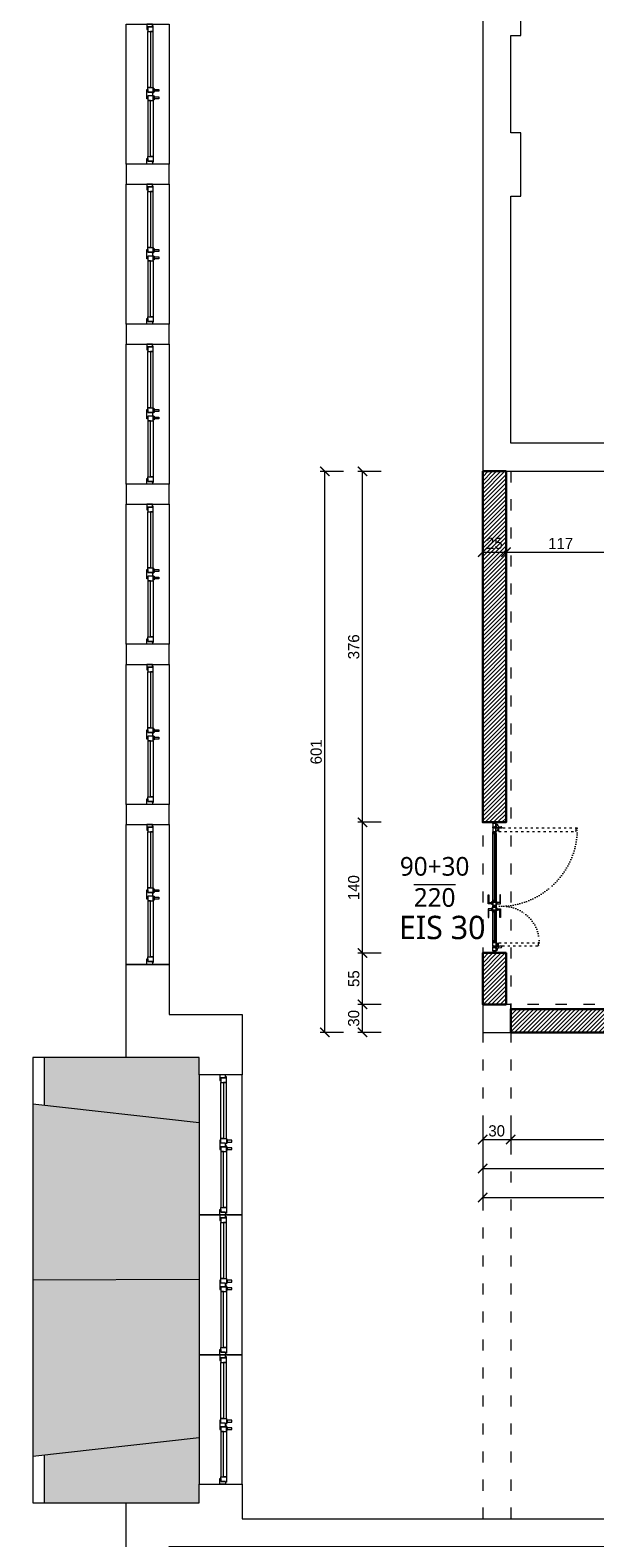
# Model space of a CAD drawing. Header units: millimetres. Extents: x 80301 to 146489, y -78581 to -28273.
# Tile 22 of 135: x 94690 to 95295, y -65483 to -63867. Entities that reach past the tile are written whole.
import ezdxf

# ---------------------------------------------------------------- set-up
doc = ezdxf.new("R2010")
doc.units = ezdxf.units.MM
doc.linetypes.add('ACAD_ISO03W100', pattern=[30, 12, -18])
doc.linetypes.add('ACAD_ISO07W100', pattern=[3, 0, -3])
doc.layers.get('0').update_dxf_attribs({"lineweight": 0})
doc.layers.add('A-przekrycieram.ART', color=7, linetype='Continuous', lineweight=0, true_color=0xffffff)
doc.layers.add('wypełnienie 2', color=7, linetype='Continuous', lineweight=0, true_color=0x363636)
for name, color, linetype, lineweight in [('A-stolarka.ART', 250, 'Continuous', 5), ('stolarka_arch', 250, 'Continuous', 5), ('wymiar..KF', 12, 'Continuous', 5), ('wyp dach..KF', 250, 'Continuous', 0), ('ściana pro..KF', 222, 'Continuous', 30), ('ściany ist..KF', 61, 'Continuous', 5)]:
    doc.layers.add(name, color=color, linetype=linetype, lineweight=lineweight)
doc.styles.add('ARCH', font='segoeuil.ttf')
doc.styles.add('kamil', font='GOTHIC.TTF')
doc.dimstyles.new('100..KF', dxfattribs={"dimtxt": 12, "dimasz": 10, "dimexe": 5, "dimexo": 5, "dimgap": 3, "dimtad": 1, "dimdec": 1, "dimrnd": 0.5, "dimtxsty": 'kamil', "dimblk": 'ARCHTICK', "dimcen": 0, "dimclrd": 256, "dimclre": 256, "dimclrt": 256, "dimadec": 0, "dimazin": 0, "dimtfac": 1, "dimtdec": 1, "dimtofl": 0, "dimtmove": 0, "dimatfit": 3, "dimfxl": 10, "dimfxlon": 1, "dimlwd": 0, "dimlwe": 0, "dimarcsym": 0})

# ---------------------------------------------------------------- blocks, each defined once
blk = doc.blocks.new('*U975')
at = {"layer": 'stolarka_arch', "lineweight": 0}
blk.add_lwpolyline([(0, 0), (150, 0), (150, -46), (0, -46)], close=True, dxfattribs=at)
at = {"layer": 'stolarka_arch'}
for points in [[(0, -22), (6, -22), (6, -23), (3, -23), (3, -28), (0, -28)], [(3, -23), (8, -23), (8, -29), (2, -29), (2, -28), (3, -28)], [(8, -26), (68, -26), (68, -23), (8, -23)], [(8, -26), (68, -26), (68, -29), (8, -29)], [(73, -23), (68, -23), (68, -29), (74, -29), (74, -28), (73, -28)], [(73, -30), (69, -30), (69, -29), (73, -29)], [(70, -22), (80, -22), (80, -23), (77, -23), (77, -28), (73, -28), (73, -23), (70, -23)], [(72, -35), (70, -35), (70, -30), (72, -30)], [(77, -23), (82, -23), (82, -29), (76, -29), (76, -28), (77, -28)], [(81, -30), (77, -30), (77, -29), (81, -29)], [(80, -35), (78, -35), (78, -30), (80, -30)], [(142, -26), (82, -26), (82, -23), (142, -23)], [(142, -26), (82, -26), (82, -29), (142, -29)], [(147, -23), (142, -23), (142, -29), (148, -29), (148, -28), (147, -28)], [(150, -22), (144, -22), (144, -23), (147, -23), (147, -28), (150, -28)]]:
    blk.add_lwpolyline(points, close=True, dxfattribs=at)
blk = doc.blocks.new('*U1055')
at = {"layer": 'stolarka_arch', "lineweight": 0}
blk.add_lwpolyline([(0, 0), (150, 0), (150, -46), (0, -46)], close=True, dxfattribs=at)
at = {"layer": 'stolarka_arch'}
for points in [[(0, -22), (6, -22), (6, -23), (3, -23), (3, -28), (0, -28)], [(3, -23), (8, -23), (8, -29), (2, -29), (2, -28), (3, -28)], [(8, -26), (68, -26), (68, -23), (8, -23)], [(8, -26), (68, -26), (68, -29), (8, -29)], [(73, -23), (68, -23), (68, -29), (74, -29), (74, -28), (73, -28)], [(73, -30), (69, -30), (69, -29), (73, -29)], [(70, -22), (80, -22), (80, -23), (77, -23), (77, -28), (73, -28), (73, -23), (70, -23)], [(72, -35), (70, -35), (70, -30), (72, -30)], [(77, -23), (82, -23), (82, -29), (76, -29), (76, -28), (77, -28)], [(81, -30), (77, -30), (77, -29), (81, -29)], [(80, -35), (78, -35), (78, -30), (80, -30)], [(142, -26), (82, -26), (82, -23), (142, -23)], [(142, -26), (82, -26), (82, -29), (142, -29)], [(147, -23), (142, -23), (142, -29), (148, -29), (148, -28), (147, -28)], [(150, -22), (144, -22), (144, -23), (147, -23), (147, -28), (150, -28)]]:
    blk.add_lwpolyline(points, close=True, dxfattribs=at)
blk = doc.blocks.new('*U1056')
at = {"layer": 'stolarka_arch', "lineweight": 0}
blk.add_lwpolyline([(0, 0), (150, 0), (150, -46), (0, -46)], close=True, dxfattribs=at)
at = {"layer": 'stolarka_arch'}
for points in [[(0, -22), (6, -22), (6, -23), (3, -23), (3, -28), (0, -28)], [(3, -23), (8, -23), (8, -29), (2, -29), (2, -28), (3, -28)], [(8, -26), (68, -26), (68, -23), (8, -23)], [(8, -26), (68, -26), (68, -29), (8, -29)], [(73, -23), (68, -23), (68, -29), (74, -29), (74, -28), (73, -28)], [(73, -30), (69, -30), (69, -29), (73, -29)], [(70, -22), (80, -22), (80, -23), (77, -23), (77, -28), (73, -28), (73, -23), (70, -23)], [(72, -35), (70, -35), (70, -30), (72, -30)], [(77, -23), (82, -23), (82, -29), (76, -29), (76, -28), (77, -28)], [(81, -30), (77, -30), (77, -29), (81, -29)], [(80, -35), (78, -35), (78, -30), (80, -30)], [(142, -26), (82, -26), (82, -23), (142, -23)], [(142, -26), (82, -26), (82, -29), (142, -29)], [(147, -23), (142, -23), (142, -29), (148, -29), (148, -28), (147, -28)], [(150, -22), (144, -22), (144, -23), (147, -23), (147, -28), (150, -28)]]:
    blk.add_lwpolyline(points, close=True, dxfattribs=at)
blk = doc.blocks.new('*U1057')
at = {"layer": 'stolarka_arch', "lineweight": 0}
blk.add_lwpolyline([(0, 0), (138.4, 0), (138.4, -46), (0, -46)], close=True, dxfattribs=at)
at = {"layer": 'stolarka_arch'}
for points in [[(0, -22), (6, -22), (6, -23), (3, -23), (3, -28), (0, -28)], [(3, -23), (8, -23), (8, -29), (2, -29), (2, -28), (3, -28)], [(8, -26), (68, -26), (68, -23), (8, -23)], [(8, -26), (68, -26), (68, -29), (8, -29)], [(73, -23), (68, -23), (68, -29), (74, -29), (74, -28), (73, -28)], [(73, -30), (69, -30), (69, -29), (73, -29)], [(70, -22), (80, -22), (80, -23), (77, -23), (77, -28), (73, -28), (73, -23), (70, -23)], [(72, -35), (70, -35), (70, -30), (72, -30)], [(77, -23), (82, -23), (82, -29), (76, -29), (76, -28), (77, -28)], [(81, -30), (77, -30), (77, -29), (81, -29)], [(80, -35), (78, -35), (78, -30), (80, -30)], [(130.4, -26), (82, -26), (82, -23), (130.4, -23)], [(130.4, -26), (82, -26), (82, -29), (130.4, -29)], [(135.4, -23), (130.4, -23), (130.4, -29), (136.4, -29), (136.4, -28), (135.4, -28)], [(138.4, -22), (132.4, -22), (132.4, -23), (135.4, -23), (135.4, -28), (138.4, -28)]]:
    blk.add_lwpolyline(points, close=True, dxfattribs=at)
blk = doc.blocks.new('*U1226')
at = {"layer": 'A-stolarka.ART'}
for p, q in [((0, -4.5), (0, 0)), ((175, -4.5), (175, 0)), ((106.1, -1.6), (14.1, -1.6)), ((160.9, -1.6), (119.9, -1.6))]:
    blk.add_line(p, q, dxfattribs=at)
at = {"layer": 'A-stolarka.ART', "lineweight": 0}
for p, q in [((105.1, -4.5), (15.1, -4.5)), ((15.3, 0), (104.8, 0)), ((159.9, -4.5), (120.9, -4.5)), ((121.2, 0), (159.7, 0))]:
    blk.add_line(p, q, dxfattribs=at)
at = {"layer": 'A-stolarka.ART', "color": 250, "linetype": 'ACAD_ISO03W100', "lineweight": 0, "ltscale": 0.25, "true_color": 0x323232}
for points in [[(12.5, 107.8), (11.7, 107.8), (11.7, 108.7), (11.5, 108.7), (11.5, 108.3), (8.2, 108.3), (8.2, 108.8), (8.5, 108.8), (8.5, 109), (8.2, 109), (8.2, 109.6), (8.5, 109.6), (8.5, 109.8), (8, 109.8), (8, 1.9), (8.5, 1.9), (8.5, 2.1), (8.2, 2.1), (8.2, 2.8), (8.5, 2.8), (8.5, 3), (8.2, 3), (8.2, 3.5), (11.5, 3.5), (11.5, 3.1), (11.7, 3.1), (11.7, 4), (12.5, 4)], [(167, 56.3), (167, 1.9), (166.5, 1.9), (166.5, 2.1), (166.8, 2.1), (166.8, 2.8), (166.5, 2.8), (166.5, 3), (166.8, 3), (166.8, 3.5), (163.5, 3.5), (163.5, 3.1), (163.3, 3.1), (163.3, 4), (162.5, 4), (162.5, 58.4), (163, 58.4), (163, 58.2), (162.7, 58.2), (162.7, 57.6), (163, 57.6), (163, 57.4), (162.7, 57.4), (162.7, 56.8), (166, 56.8), (166, 57.2), (166.2, 57.2), (166.2, 56.3)]]:
    blk.add_lwpolyline(points, close=True, dxfattribs=at)
at = {"layer": 'A-stolarka.ART'}
for points in [[(6.5, -0.8), (5.6, -0.8), (5.6, 0), (1, 0), (1, -0.2), (1.5, -0.2), (1.5, -2), (1, -2), (1, -2.6), (1.5, -2.6), (1.5, -4.3), (1, -4.3), (1, -4.5), (7.6, -4.5), (7.6, -4), (7.4, -4), (7.4, -4.3), (6.8, -4.3), (6.8, -4), (6.6, -4), (6.6, -4.3), (6.1, -4.3), (6.1, -1), (6.5, -1)], [(15.3, 0), (6, 0), (6, -0.5), (6.2, -0.5), (6.2, -0.2), (6.8, -0.2), (6.8, -0.5), (7.1, -0.5), (7.1, -0.2), (7.6, -0.2), (7.6, -3.5), (7.2, -3.5), (7.2, -3.7), (8.1, -3.7), (8.1, -4.5), (13.2, -4.5), (13.2, -4.3), (12.8, -4.3), (12.8, -2.6), (13.2, -2.6), (13.2, -2), (12.8, -2), (12.8, -0.2), (14.3, -0.2), (14.3, -0.5), (14.5, -0.5), (14.5, -0.2), (15.1, -0.2), (15.1, -0.5), (15.3, -0.5)], [(104.8, 0), (114.1, 0), (114.1, -0.5), (113.9, -0.5), (113.9, -0.2), (113.3, -0.2), (113.3, -0.5), (113.1, -0.5), (113.1, -0.2), (112.5, -0.2), (112.5, -3.5), (112.9, -3.5), (112.9, -3.7), (112, -3.7), (112, -4.5), (106.9, -4.5), (106.9, -4.3), (107.4, -4.3), (107.4, -2.6), (106.9, -2.6), (106.9, -2), (107.4, -2), (107.4, -0.2), (105.8, -0.2), (105.8, -0.5), (105.6, -0.5), (105.6, -0.2), (105, -0.2), (105, -0.5), (104.8, -0.5)], [(121.2, 0), (121.2, -0.5), (121, -0.5), (121, -0.2), (120.4, -0.2), (120.4, -0.5), (120.2, -0.5), (120.2, -0.2), (118.6, -0.2), (118.6, -2), (119.1, -2), (119.1, -2.6), (118.6, -2.6), (118.6, -4.3), (119.1, -4.3), (119.1, -4.5), (112.5, -4.5), (112.5, -4), (112.7, -4), (112.7, -4.3), (113.3, -4.3), (113.3, -4), (113.5, -4), (113.5, -4.3), (114.1, -4.3), (114.1, -1), (113.7, -1), (113.7, -0.8), (114.6, -0.8), (114.6, 0)], [(159.7, 0), (168.9, 0), (168.9, -0.5), (168.8, -0.5), (168.8, -0.2), (168.1, -0.2), (168.1, -0.5), (167.9, -0.5), (167.9, -0.2), (167.4, -0.2), (167.4, -3.5), (167.8, -3.5), (167.8, -3.7), (166.9, -3.7), (166.9, -4.5), (161.8, -4.5), (161.8, -4.3), (162.2, -4.3), (162.2, -2.6), (161.8, -2.6), (161.8, -2), (162.2, -2), (162.2, -0.2), (160.7, -0.2), (160.7, -0.5), (160.5, -0.5), (160.5, -0.2), (159.9, -0.2), (159.9, -0.5), (159.7, -0.5)], [(168.5, -0.8), (169.4, -0.8), (169.4, 0), (174, 0), (174, -0.2), (173.5, -0.2), (173.5, -2), (174, -2), (174, -2.6), (173.5, -2.6), (173.5, -4.3), (174, -4.3), (174, -4.5), (167.4, -4.5), (167.4, -4), (167.6, -4), (167.6, -4.3), (168.1, -4.3), (168.1, -4), (168.4, -4), (168.4, -4.3), (168.9, -4.3), (168.9, -1), (168.5, -1)], [(5.9, -1), (5.4, -1), (5.4, -0.2), (1.7, -0.2), (1.7, -2.2), (1.2, -2.2), (1.2, -2.4), (1.7, -2.4), (1.7, -4.3), (5.9, -4.3)], [(12.6, -0.2), (7.8, -0.2), (7.8, -3.5), (8.3, -3.5), (8.3, -4.3), (12.6, -4.3), (12.6, -2.4), (13.1, -2.4), (13.1, -2.2), (12.6, -2.2)], [(13, -4.3), (13.2, -4.3), (13.2, -4.5), (15.1, -4.5), (15.1, -2.6), (13, -2.6), (13, -2.8), (14.9, -2.8), (14.9, -4.3), (13.4, -4.3), (13.4, -4.1), (13, -4.1)], [(106.1, -0.8), (14.1, -0.8), (14.1, -2.3), (106.1, -2.3)], [(107.1, -4.3), (106.9, -4.3), (106.9, -4.5), (105.1, -4.5), (105.1, -2.6), (107.1, -2.6), (107.1, -2.8), (105.3, -2.8), (105.3, -4.3), (106.7, -4.3), (106.7, -4.1), (107.1, -4.1)], [(107.6, -0.2), (112.3, -0.2), (112.3, -3.5), (111.8, -3.5), (111.8, -4.3), (107.6, -4.3), (107.6, -2.4), (107.1, -2.4), (107.1, -2.2), (107.6, -2.2)], [(114.3, -1), (114.8, -1), (114.8, -0.2), (118.4, -0.2), (118.4, -2.2), (118.9, -2.2), (118.9, -2.4), (118.4, -2.4), (118.4, -4.3), (114.3, -4.3)], [(118.9, -4.3), (119.1, -4.3), (119.1, -4.5), (120.9, -4.5), (120.9, -2.6), (118.9, -2.6), (118.9, -2.8), (120.8, -2.8), (120.8, -4.3), (119.3, -4.3), (119.3, -4.1), (118.9, -4.1)], [(160.9, -0.8), (119.9, -0.8), (119.9, -2.3), (160.9, -2.3)], [(162, -4.3), (161.8, -4.3), (161.8, -4.5), (159.9, -4.5), (159.9, -2.6), (162, -2.6), (162, -2.8), (160.1, -2.8), (160.1, -4.3), (161.6, -4.3), (161.6, -4.1), (162, -4.1)], [(162.4, -0.2), (167.2, -0.2), (167.2, -3.5), (166.7, -3.5), (166.7, -4.3), (162.4, -4.3), (162.4, -2.4), (161.9, -2.4), (161.9, -2.2), (162.4, -2.2)], [(169.1, -1), (169.6, -1), (169.6, -0.2), (173.3, -0.2), (173.3, -2.2), (173.8, -2.2), (173.8, -2.4), (173.3, -2.4), (173.3, -4.3), (169.1, -4.3)]]:
    blk.add_lwpolyline(points, close=True, dxfattribs=at)
at = {"layer": 'A-stolarka.ART', "lineweight": 0}
for points in [[(5.9, 0.5), (5.1, 0.5, 0.43839), (4.8, 0.3), (4.8, 0), (2.3, 0), (2.3, 0.9, -0.320305), (3, 1.9), (4.6, 2.5)], [(7.5, 2.5), (11.2, 1.8, -0.364335), (12, 0.8), (12, 0), (8.5, 0), (8.5, 0.4, 0.43839), (8.3, 0.6), (6.2, 0.5)], [(167.5, 2.5), (163.8, 1.8, 0.364335), (163, 0.8), (163, 0), (166.5, 0), (166.5, 0.4, -0.43839), (166.7, 0.6), (168.8, 0.5)], [(169.1, 0.5), (169.9, 0.5, -0.43839), (170.2, 0.3), (170.2, 0), (172.7, 0), (172.7, 0.9, 0.320305), (172, 1.9), (170.4, 2.5)]]:
    blk.add_lwpolyline(points, format="xyb", dxfattribs=at)
at = {"layer": 'A-stolarka.ART', "color": 250, "linetype": 'ACAD_ISO03W100', "lineweight": 0, "ltscale": 0.25, "true_color": 0x323232}
for points in [[(5.5, 3.4), (6.2, 7.1, -0.364335), (7.2, 7.9), (8, 7.9), (8, 4.4), (7.6, 4.4, 0.43839), (7.4, 4.2), (7.5, 2.1)], [(169.5, 3.4), (168.8, 7.1, 0.364335), (167.8, 7.9), (167, 7.9), (167, 4.4), (167.4, 4.4, -0.43839), (167.6, 4.2), (167.5, 2.1)]]:
    blk.add_lwpolyline(points, format="xyb", dxfattribs=at)
at = {"layer": 'A-stolarka.ART', "lineweight": 0}
for points in [[(110, 1), (110, 6), (98, 6), (98, 5), (108, 5), (108, 1)], [(111, 1), (107, 1), (107, 0), (111, 0)], [(115.6, 1), (119.6, 1), (119.6, 0), (115.6, 0)], [(116.6, 1), (116.6, 6), (128.6, 6), (128.6, 5), (118.6, 5), (118.6, 1)], [(110, -5.5), (110, -10.5), (98, -10.5), (98, -9.5), (108, -9.5), (108, -5.5)], [(111, -5.5), (107, -5.5), (107, -4.5), (111, -4.5)], [(115.6, -5.5), (119.6, -5.5), (119.6, -4.5), (115.6, -4.5)], [(116.6, -5.5), (116.6, -10.5), (128.6, -10.5), (128.6, -9.5), (118.6, -9.5), (118.6, -5.5)]]:
    blk.add_lwpolyline(points, close=True, dxfattribs=at)
for centre in [(6, 1.9), (168.9, 1.9)]:
    blk.add_circle(centre, 1.5, dxfattribs=at)
at = {"layer": 'A-stolarka.ART', "color": 250, "linetype": 'ACAD_ISO07W100', "lineweight": 0, "true_color": 0x323232}
for centre, radius, start, end in [((8, 4.5), 105.3, 0, 90), ((162.5, 9.2), 49.2, 90, 180)]:
    blk.add_arc(centre, radius, start, end, dxfattribs=at)
blk = doc.blocks.new('*U1234')
at = {"layer": 'A-przekrycieram.ART'}
h = blk.add_hatch(color=256, dxfattribs=at)
h.dxf.hatch_style = 1
h.paths.add_polyline_path([(0, 4200), (8500, 4200), (8500, 0), (0, 0)])
h.paths.add_polyline_path([(200, 4100), (8400, 4100), (8400, 100), (200, 100)], flags=16)
blk = doc.blocks.new('_ArchTick')
at = {"color": 0, "linetype": 'ByBlock', "const_width": 0.15}
blk.add_lwpolyline([(-0.5, -0.5), (0.5, 0.5)], dxfattribs=at)
blk = doc.blocks.new('*D1482')
at = {"layer": 'Defpoints', "color": 0, "linetype": 'ByBlock', "transparency": 16777216}
for p in [(95174.9, -64903.7), (95204.9, -64903.7), (95204.9, -65055.9)]:
    blk.add_point(p, dxfattribs=at)
at = {"layer": 'wymiar..KF', "linetype": 'Continuous', "lineweight": 0, "transparency": 16777216}
for p, q in [((95174.9, -65035.9), (95174.9, -65060.9)), ((95204.9, -65035.9), (95204.9, -65060.9)), ((95174.9, -65055.9), (95204.9, -65055.9))]:
    blk.add_line(p, q, dxfattribs=at)
at = {"layer": 'wymiar..KF', "linetype": 'ByBlock', "lineweight": 0, "transparency": 16777216, "xscale": 10, "yscale": 10, "zscale": 10, "rotation": 180}
blk.add_blockref('_ArchTick', (95174.9, -65055.9), dxfattribs=at)
at = {"layer": 'wymiar..KF', "linetype": 'ByBlock', "lineweight": 0, "transparency": 16777216, "xscale": 10, "yscale": 10, "zscale": 10}
blk.add_blockref('_ArchTick', (95204.9, -65055.9), dxfattribs=at)
at = {"layer": 'wymiar..KF', "linetype": 'ByBlock', "transparency": 16777216, "insert": (95189.9, -65046.6), "char_height": 12, "attachment_point": 5, "style": 'kamil'}
blk.add_mtext('30', dxfattribs=at)
blk = doc.blocks.new('*D1483')
at = {"layer": 'Defpoints', "color": 0, "linetype": 'ByBlock', "transparency": 16777216}
for p in [(95204.9, -64903.7), (95605, -64903.7), (95605, -65055.9)]:
    blk.add_point(p, dxfattribs=at)
at = {"layer": 'wymiar..KF', "linetype": 'Continuous', "lineweight": 0, "transparency": 16777216}
for p, q in [((95204.9, -65035.9), (95204.9, -65060.9)), ((95605, -65035.9), (95605, -65060.9)), ((95204.9, -65055.9), (95605, -65055.9))]:
    blk.add_line(p, q, dxfattribs=at)
at = {"layer": 'wymiar..KF', "linetype": 'ByBlock', "lineweight": 0, "transparency": 16777216, "xscale": 10, "yscale": 10, "zscale": 10, "rotation": 180}
blk.add_blockref('_ArchTick', (95204.9, -65055.9), dxfattribs=at)
at = {"layer": 'wymiar..KF', "linetype": 'ByBlock', "lineweight": 0, "transparency": 16777216, "xscale": 10, "yscale": 10, "zscale": 10}
blk.add_blockref('_ArchTick', (95605, -65055.9), dxfattribs=at)
at = {"layer": 'wymiar..KF', "linetype": 'ByBlock', "transparency": 16777216, "insert": (95405, -65046.6), "char_height": 12, "attachment_point": 5, "style": 'kamil'}
blk.add_mtext('400', dxfattribs=at)
blk = doc.blocks.new('*D1490')
at = {"layer": 'Defpoints', "color": 0, "linetype": 'ByBlock', "transparency": 16777216}
for p in [(95046.1, -64911), (95189.9, -64911), (95189.9, -64941)]:
    blk.add_point(p, dxfattribs=at)
at = {"layer": 'wymiar..KF', "linetype": 'Continuous', "lineweight": 0, "transparency": 16777216}
for p, q in [((95066.1, -64911), (95041.1, -64911)), ((95046.1, -64941), (95046.1, -64911)), ((95066.1, -64941), (95041.1, -64941))]:
    blk.add_line(p, q, dxfattribs=at)
at = {"layer": 'wymiar..KF', "linetype": 'ByBlock', "lineweight": 0, "transparency": 16777216, "xscale": 10, "yscale": 10, "zscale": 10}
for p, rotation in [((95046.1, -64911), 90), ((95046.1, -64941), 270)]:
    blk.add_blockref('_ArchTick', p, dxfattribs=dict(at, rotation=rotation))
at = {"layer": 'wymiar..KF', "linetype": 'ByBlock', "transparency": 16777216, "insert": (95036.8, -64926), "char_height": 12, "attachment_point": 5, "rotation": 90, "style": 'kamil'}
blk.add_mtext('30', dxfattribs=at)
blk = doc.blocks.new('*D1491')
at = {"layer": 'Defpoints', "color": 0, "linetype": 'ByBlock', "transparency": 16777216}
for p in [(95046.1, -64856), (95199.9, -64856), (95189.9, -64911)]:
    blk.add_point(p, dxfattribs=at)
at = {"layer": 'wymiar..KF', "linetype": 'Continuous', "lineweight": 0, "transparency": 16777216}
for p, q in [((95066.1, -64856), (95041.1, -64856)), ((95046.1, -64911), (95046.1, -64856)), ((95066.1, -64911), (95041.1, -64911))]:
    blk.add_line(p, q, dxfattribs=at)
at = {"layer": 'wymiar..KF', "linetype": 'ByBlock', "lineweight": 0, "transparency": 16777216, "xscale": 10, "yscale": 10, "zscale": 10}
for p, rotation in [((95046.1, -64856), 90), ((95046.1, -64911), 270)]:
    blk.add_blockref('_ArchTick', p, dxfattribs=dict(at, rotation=rotation))
at = {"layer": 'wymiar..KF', "linetype": 'ByBlock', "transparency": 16777216, "insert": (95036.9, -64883.5), "char_height": 12, "attachment_point": 5, "rotation": 90, "style": 'kamil'}
blk.add_mtext('55', dxfattribs=at)
blk = doc.blocks.new('*D1492')
at = {"layer": 'Defpoints', "color": 0, "linetype": 'ByBlock', "transparency": 16777216}
for p in [(95046.1, -64716), (95174.9, -64716), (95199.9, -64856)]:
    blk.add_point(p, dxfattribs=at)
at = {"layer": 'wymiar..KF', "linetype": 'Continuous', "lineweight": 0, "transparency": 16777216}
for p, q in [((95066.1, -64716), (95041.1, -64716)), ((95046.1, -64856), (95046.1, -64716)), ((95066.1, -64856), (95041.1, -64856))]:
    blk.add_line(p, q, dxfattribs=at)
at = {"layer": 'wymiar..KF', "linetype": 'ByBlock', "lineweight": 0, "transparency": 16777216, "xscale": 10, "yscale": 10, "zscale": 10}
for p, rotation in [((95046.1, -64716), 90), ((95046.1, -64856), 270)]:
    blk.add_blockref('_ArchTick', p, dxfattribs=dict(at, rotation=rotation))
at = {"layer": 'wymiar..KF', "linetype": 'ByBlock', "transparency": 16777216, "insert": (95036.8, -64786), "char_height": 12, "attachment_point": 5, "rotation": 90, "style": 'kamil'}
blk.add_mtext('140', dxfattribs=at)
blk = doc.blocks.new('*D1493')
at = {"layer": 'Defpoints', "color": 0, "linetype": 'ByBlock', "transparency": 16777216}
for p in [(95046.1, -64340), (95260.1, -64340), (95174.9, -64716)]:
    blk.add_point(p, dxfattribs=at)
at = {"layer": 'wymiar..KF', "linetype": 'Continuous', "lineweight": 0, "transparency": 16777216}
for p, q in [((95066.1, -64340), (95041.1, -64340)), ((95046.1, -64716), (95046.1, -64340)), ((95066.1, -64716), (95041.1, -64716))]:
    blk.add_line(p, q, dxfattribs=at)
at = {"layer": 'wymiar..KF', "linetype": 'ByBlock', "lineweight": 0, "transparency": 16777216, "xscale": 10, "yscale": 10, "zscale": 10}
for p, rotation in [((95046.1, -64340), 90), ((95046.1, -64716), 270)]:
    blk.add_blockref('_ArchTick', p, dxfattribs=dict(at, rotation=rotation))
at = {"layer": 'wymiar..KF', "linetype": 'ByBlock', "transparency": 16777216, "insert": (95036.8, -64528), "char_height": 12, "attachment_point": 5, "rotation": 90, "style": 'kamil'}
blk.add_mtext('376', dxfattribs=at)
blk = doc.blocks.new('*D1494')
at = {"layer": 'Defpoints', "color": 0, "linetype": 'ByBlock', "transparency": 16777216}
for p in [(95005.9, -64340), (95260.1, -64340), (95189.9, -64941)]:
    blk.add_point(p, dxfattribs=at)
at = {"layer": 'wymiar..KF', "linetype": 'Continuous', "lineweight": 0, "transparency": 16777216}
for p, q in [((95025.9, -64340), (95000.9, -64340)), ((95005.9, -64941), (95005.9, -64340)), ((95025.9, -64941), (95000.9, -64941))]:
    blk.add_line(p, q, dxfattribs=at)
at = {"layer": 'wymiar..KF', "linetype": 'ByBlock', "lineweight": 0, "transparency": 16777216, "xscale": 10, "yscale": 10, "zscale": 10}
for p, rotation in [((95005.9, -64340), 90), ((95005.9, -64941), 270)]:
    blk.add_blockref('_ArchTick', p, dxfattribs=dict(at, rotation=rotation))
at = {"layer": 'wymiar..KF', "linetype": 'ByBlock', "transparency": 16777216, "insert": (94996.6, -64640.5), "char_height": 12, "attachment_point": 5, "rotation": 90, "style": 'kamil'}
blk.add_mtext('601', dxfattribs=at)
blk = doc.blocks.new('*D1495')
at = {"layer": 'Defpoints', "color": 0, "linetype": 'ByBlock', "transparency": 16777216}
for p in [(95199.9, -64426.5), (95174.9, -64429.4), (95199.9, -64429.4)]:
    blk.add_point(p, dxfattribs=at)
at = {"layer": 'wymiar..KF', "linetype": 'Continuous', "lineweight": 0, "transparency": 16777216}
for p, q in [((95174.9, -64426.5), (95174.9, -64421.5)), ((95174.9, -64426.5), (95199.9, -64426.5)), ((95199.9, -64426.5), (95199.9, -64421.5))]:
    blk.add_line(p, q, dxfattribs=at)
at = {"layer": 'wymiar..KF', "linetype": 'ByBlock', "lineweight": 0, "transparency": 16777216, "xscale": 10, "yscale": 10, "zscale": 10, "rotation": 180}
blk.add_blockref('_ArchTick', (95174.9, -64426.5), dxfattribs=at)
at = {"layer": 'wymiar..KF', "linetype": 'ByBlock', "lineweight": 0, "transparency": 16777216, "xscale": 10, "yscale": 10, "zscale": 10}
blk.add_blockref('_ArchTick', (95199.9, -64426.5), dxfattribs=at)
at = {"layer": 'wymiar..KF', "linetype": 'ByBlock', "transparency": 16777216, "insert": (95187.4, -64417.2), "char_height": 12, "attachment_point": 5, "style": 'kamil'}
blk.add_mtext('25', dxfattribs=at)
blk = doc.blocks.new('*D1496')
at = {"layer": 'Defpoints', "color": 0, "linetype": 'ByBlock', "transparency": 16777216}
for p in [(95316.9, -64426.5), (95316.9, -64426.5), (95199.9, -64429.4)]:
    blk.add_point(p, dxfattribs=at)
at = {"layer": 'wymiar..KF', "linetype": 'Continuous', "lineweight": 0, "transparency": 16777216}
for p, q in [((95199.9, -64426.5), (95199.9, -64421.5)), ((95199.9, -64426.5), (95316.9, -64426.5)), ((95316.9, -64426.5), (95316.9, -64421.5))]:
    blk.add_line(p, q, dxfattribs=at)
at = {"layer": 'wymiar..KF', "linetype": 'ByBlock', "lineweight": 0, "transparency": 16777216, "xscale": 10, "yscale": 10, "zscale": 10, "rotation": 180}
blk.add_blockref('_ArchTick', (95199.9, -64426.5), dxfattribs=at)
at = {"layer": 'wymiar..KF', "linetype": 'ByBlock', "lineweight": 0, "transparency": 16777216, "xscale": 10, "yscale": 10, "zscale": 10}
blk.add_blockref('_ArchTick', (95316.9, -64426.5), dxfattribs=at)
at = {"layer": 'wymiar..KF', "linetype": 'ByBlock', "transparency": 16777216, "insert": (95258.4, -64417.3), "char_height": 12, "attachment_point": 5, "style": 'kamil'}
blk.add_mtext('117', dxfattribs=at)
blk = doc.blocks.new('*D1500')
at = {"layer": 'Defpoints', "color": 0, "linetype": 'ByBlock', "transparency": 16777216}
for p in [(95174.9, -64855), (95605, -64903.7), (95605, -65086.9)]:
    blk.add_point(p, dxfattribs=at)
at = {"layer": 'wymiar..KF', "linetype": 'Continuous', "lineweight": 0, "transparency": 16777216}
for p, q in [((95174.9, -65066.9), (95174.9, -65091.9)), ((95605, -65066.9), (95605, -65091.9)), ((95174.9, -65086.9), (95605, -65086.9))]:
    blk.add_line(p, q, dxfattribs=at)
at = {"layer": 'wymiar..KF', "linetype": 'ByBlock', "lineweight": 0, "transparency": 16777216, "xscale": 10, "yscale": 10, "zscale": 10, "rotation": 180}
blk.add_blockref('_ArchTick', (95174.9, -65086.9), dxfattribs=at)
at = {"layer": 'wymiar..KF', "linetype": 'ByBlock', "lineweight": 0, "transparency": 16777216, "xscale": 10, "yscale": 10, "zscale": 10}
blk.add_blockref('_ArchTick', (95605, -65086.9), dxfattribs=at)
at = {"layer": 'wymiar..KF', "linetype": 'ByBlock', "transparency": 16777216, "insert": (95390, -65077.6), "char_height": 12, "attachment_point": 5, "style": 'kamil'}
blk.add_mtext('430', dxfattribs=at)
blk = doc.blocks.new('*D1502')
at = {"layer": 'Defpoints', "color": 0, "linetype": 'ByBlock', "transparency": 16777216}
for p in [(95984.9, -64903.7), (95174.9, -64950.4), (95984.9, -65117.9)]:
    blk.add_point(p, dxfattribs=at)
at = {"layer": 'wymiar..KF', "linetype": 'Continuous', "lineweight": 0, "transparency": 16777216}
for p, q in [((95174.9, -65097.9), (95174.9, -65122.9)), ((95984.9, -65097.9), (95984.9, -65122.9)), ((95174.9, -65117.9), (95984.9, -65117.9))]:
    blk.add_line(p, q, dxfattribs=at)
at = {"layer": 'wymiar..KF', "linetype": 'ByBlock', "lineweight": 0, "transparency": 16777216, "xscale": 10, "yscale": 10, "zscale": 10, "rotation": 180}
blk.add_blockref('_ArchTick', (95174.9, -65117.9), dxfattribs=at)
at = {"layer": 'wymiar..KF', "linetype": 'ByBlock', "lineweight": 0, "transparency": 16777216, "xscale": 10, "yscale": 10, "zscale": 10}
blk.add_blockref('_ArchTick', (95984.9, -65117.9), dxfattribs=at)
at = {"layer": 'wymiar..KF', "linetype": 'ByBlock', "transparency": 16777216, "insert": (95579.9, -65108.6), "char_height": 12, "attachment_point": 5, "style": 'kamil'}
blk.add_mtext('810', dxfattribs=at)

msp = doc.modelspace()

# ---------------------------------------------------------------- hatches: boundary and pattern name
at = {"layer": 'wyp dach..KF', "lineweight": 5, "true_color": 0xc8c8c8, "transparency": 33554559}
h = msp.add_hatch(color=9, dxfattribs=at)
h.dxf.hatch_style = 1
h.paths.add_polyline_path([(94871.35, -65037.44), (94693.06, -65017.44), (94693.06, -65206.49), (94871.35, -65206)])
h.paths.add_polyline_path([(94871.35, -64967.99), (94705.06, -64967.99), (94705.06, -65018.79), (94871.35, -65037.44)])
at = {"layer": 'wyp dach..KF', "lineweight": 5, "true_color": 0x646464, "transparency": 33554559}
h = msp.add_hatch(color=251, dxfattribs=at)
h.dxf.hatch_style = 1
h.paths.add_polyline_path([(94871.35, -65206), (94693.06, -65206.49), (94693.06, -65394.99), (94871.35, -65374.99)])
h.paths.add_polyline_path([(94871.35, -65374.99), (94705.06, -65393.65), (94705.06, -65444.99), (94871.34, -65444.99)])
at = {"layer": 'wypełnienie 2', "linetype": 'ByBlock', "transparency": 33554595}
h = msp.add_hatch(dxfattribs=at)
h.set_pattern_fill('ANSI31', color=256)
h.paths.add_polyline_path([(95174.91, -64339.99), (95199.91, -64339.99), (95199.91, -64715.99), (95174.91, -64715.99)])
h.paths.add_polyline_path([(95174.91, -64855.99), (95199.91, -64855.99), (95199.91, -64910.99), (95174.91, -64910.99)])
h = msp.add_hatch(dxfattribs=at)
h.set_pattern_fill('ANSI31', color=256)
h.set_pattern_definition([(45, (13547.343, 0), (-2.24506403, 2.24506403), [])])
h.paths.add_polyline_path([(95605.05, -64940.99), (95204.91, -64940.99), (95204.91, -64915.99), (95605.05, -64915.99)])

# ---------------------------------------------------------------- linework, layer by layer
at = {"linetype": 'ACAD_ISO03W100'}
for p, q in [((95174.91, -64339.99), (95174.91, -65461.99)), ((95204.91, -64339.99), (95204.91, -65461.99)), ((95984.91, -64910.99), (95204.91, -64910.99)), ((95984.91, -64940.99), (95204.91, -64940.99))]:
    msp.add_line(p, q, dxfattribs=at)
at = {"layer": 'A-stolarka.ART'}
msp.add_lwpolyline([(95189.2, -64854.92), (95185.65, -64854.92), (95185.64, -64855.99), (95189.19, -64855.99)], close=True, dxfattribs=at)
at = {"layer": 'ściana pro..KF', "lineweight": 9}
for p, q in [((94705.06, -64967.99), (94705.06, -65018.79)), ((94693.06, -65017.44), (94871.35, -65037.44)), ((94871.34, -65205.62), (94693.06, -65206.49)), ((94693.06, -65394.99), (94871.35, -65374.99)), ((94705.06, -65393.65), (94705.06, -65444.99))]:
    msp.add_line(p, q, dxfattribs=at)
at = {"layer": 'ściana pro..KF', "linetype": 'ByBlock'}
msp.add_lwpolyline([(95174.91, -64339.99), (95174.91, -64715.99), (95199.91, -64715.99), (95199.91, -64339.99), (95174.91, -64339.99)], dxfattribs=at)
for points in [[(95199.91, -64910.99), (95174.91, -64910.99), (95174.91, -64855.99), (95199.91, -64855.99)], [(95605.05, -64940.99), (95204.91, -64940.99), (95204.91, -64915.99), (95605.05, -64915.99)]]:
    msp.add_lwpolyline(points, close=True, dxfattribs=at)
at = {"layer": 'ściana pro..KF', "lineweight": 9}
msp.add_lwpolyline([(94793.06, -64967.99), (94693.06, -64967.99), (94693.06, -65444.99), (94871.34, -65444.99)], dxfattribs=at)
at = {"layer": 'ściany ist..KF', "linetype": 'ByBlock'}
for points in [[(95204.91, -63688.52), (95174.91, -63688.52), (95174.91, -64339.99), (95828.97, -64339.99), (95828.97, -64293.99), (95819.07, -64293.99), (95819.07, -64241.91), (95773.07, -64241.91), (95773.07, -64309.99), (95204.91, -64309.99), (95204.91, -64045.25), (95215.91, -64045.25), (95215.91, -63977.23), (95204.91, -63977.23), (95204.91, -63873.25), (95215.91, -63873.25), (95215.91, -63720.23), (95204.91, -63720.23), (95204.91, -63688.52), (95174.91, -63688.52)], [(94871.35, -64986.61), (94871.35, -64967.99), (94793.07, -64967.99), (94793.07, -64868.24), (94839.07, -64868.24), (94839.07, -64921.99), (94917.35, -64921.99), (94917.35, -64986.61), (94871.35, -64986.61)], [(95379.17, -65492), (94838.89, -65492), (94838.89, -65878.11), (95034.63, -66073.05), (95165.58, -66073.05), (95165.58, -66119.05), (95015.63, -66119.05), (94792.89, -65897.22), (94792.89, -65444.99), (94871.35, -65444.99), (94871.35, -65424.99), (94917.35, -65424.99), (94917.35, -65461.99), (95379.17, -65461.99), (95379.17, -65492)]]:
    msp.add_lwpolyline(points, dxfattribs=at)
for points in [[(94793.07, -64032.33), (94839.07, -64032.33), (94839.07, -64010.85), (94793.07, -64010.85)], [(94793.07, -64203.8), (94839.07, -64203.8), (94839.07, -64182.33), (94793.07, -64182.33)], [(94793.07, -64375.28), (94839.07, -64375.28), (94839.07, -64353.8), (94793.07, -64353.8)], [(94793.07, -64546.76), (94839.07, -64546.76), (94839.07, -64525.28), (94793.07, -64525.28)], [(94793.07, -64718.24), (94839.07, -64718.24), (94839.07, -64696.76), (94793.07, -64696.76)], [(95174.91, -64940.99), (95204.91, -64940.99), (95204.91, -64910.99), (95174.91, -64910.99)]]:
    msp.add_lwpolyline(points, close=True, dxfattribs=at)

# ---------------------------------------------------------------- block references
msp.add_blockref('*U1234', (94231.99, -66535.84))
at = {"layer": 'A-stolarka.ART', "xscale": 0.7938810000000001, "yscale": 0.7938810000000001, "zscale": 0.7938810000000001, "rotation": 270}
msp.add_blockref('*U1226', (95189.2, -64715.99), dxfattribs=at)
at = {"layer": 'stolarka_arch', "color": 5, "rotation": 90.00001084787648}
for p in [(94793.07, -64010.85), (94793.07, -64182.33), (94793.07, -64353.8), (94793.07, -64525.28), (94793.07, -64696.76), (94793.07, -64868.24)]:
    msp.add_blockref('*U975', p, dxfattribs=at)
at = {"layer": 'stolarka_arch', "color": 5, "xscale": -1, "rotation": 89.99999457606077}
for name, p in [('*U1055', (94871.35, -64986.61)), ('*U1056', (94871.35, -65136.61)), ('*U1057', (94871.35, -65286.61))]:
    msp.add_blockref(name, p, dxfattribs=at)

# ---------------------------------------------------------------- texts
at = {"insert": (95177.93, -64841.47), "char_height": 25, "width": 216.4197, "attachment_point": 9, "style": 'ARCH'}
msp.add_mtext('\\A1; EIS 30', dxfattribs=at)
at = {"layer": 'stolarka_arch', "insert": (95123.42, -64779.96), "char_height": 20, "width": 398.9172, "attachment_point": 5, "style": 'ARCH'}
msp.add_mtext('\\A1;90+30\\P{\\O220}', dxfattribs=at)

# ---------------------------------------------------------------- dimensions: what is measured, and where the dimension line sits
at = {"layer": 'wymiar..KF', "linetype": 'ByBlock'}
for base, p1, p2, override, picture, middle in [((95005.89, -64339.99), (95189.91, -64940.99), (95260.14, -64339.99), {"dimfxl": 20}, '*D1494', (94996.59, -64640.49)), ((95046.1, -64339.99), (95174.91, -64715.99), (95260.14, -64339.99), {"dimtmove": 1, "dimfxl": 20}, '*D1493', (95036.8, -64527.99)), ((95046.1, -64715.99), (95199.91, -64855.99), (95174.91, -64715.99), {"dimtmove": 1, "dimfxl": 20}, '*D1492', (95036.8, -64785.99)), ((95046.1, -64855.99), (95189.91, -64910.99), (95199.91, -64855.99), {"dimtmove": 1, "dimfxl": 20}, '*D1491', (95036.95, -64883.49)), ((95046.1, -64910.99), (95189.91, -64940.99), (95189.91, -64910.99), {"dimfxl": 20}, '*D1490', (95036.8, -64925.99))]:
    dim = msp.add_linear_dim(base=base, p1=p1, p2=p2, angle=90, dimstyle='100..KF', override=override, dxfattribs=at)
    dim.commit()
    dim.dimension.update_dxf_attribs({"geometry": picture, "text_midpoint": middle})
for base, p1, p2, override, picture, middle in [((95199.91, -64426.47), (95174.91, -64429.36), (95199.91, -64429.36), {"dimfxl": 20}, '*D1495', (95187.41, -64417.17)), ((95316.91, -64426.47), (95199.91, -64429.36), (95316.91, -64426.47), {"dimtmove": 1, "dimfxl": 20}, '*D1496', (95258.41, -64417.32)), ((95605.05, -65086.88), (95174.91, -64855.01), (95605.05, -64903.71), {"dimfxl": 20}, '*D1500', (95389.98, -65077.58)), ((95204.91, -65055.89), (95174.91, -64903.71), (95204.91, -64903.71), {"dimfxl": 20}, '*D1482', (95189.91, -65046.59)), ((95984.91, -65117.85), (95174.91, -64950.41), (95984.91, -64903.71), {"dimfxl": 20}, '*D1502', (95579.91, -65108.55)), ((95605.05, -65055.89), (95204.91, -64903.71), (95605.05, -64903.71), {"dimtmove": 1, "dimfxl": 20}, '*D1483', (95404.98, -65046.59))]:
    dim = msp.add_linear_dim(base=base, p1=p1, p2=p2, dimstyle='100..KF', override=override, dxfattribs=at)
    dim.commit()
    dim.dimension.update_dxf_attribs({"geometry": picture, "text_midpoint": middle})

doc.saveas('drawing.dxf')
